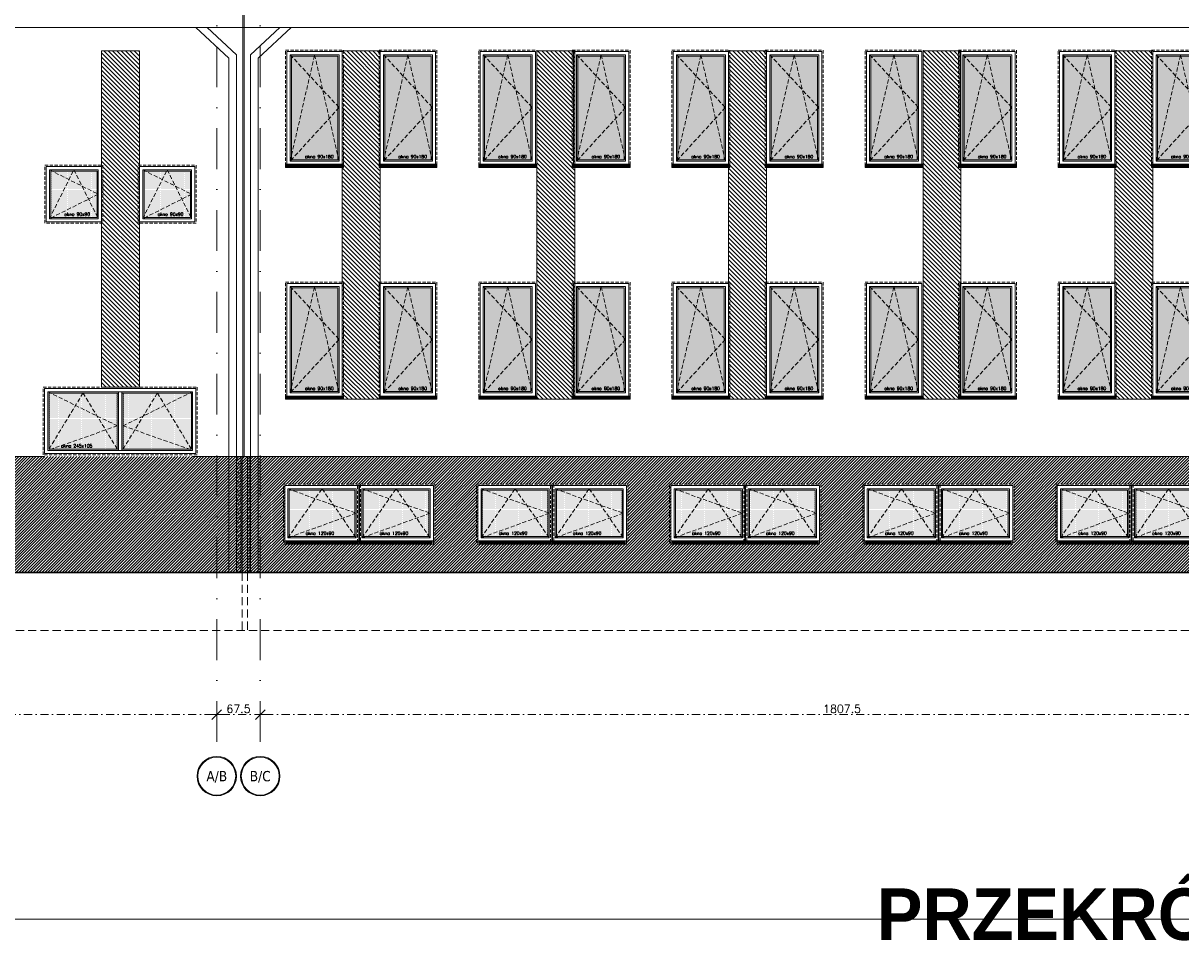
# Model space of a CAD drawing. Header units: millimetres. Extents: x 28291 to 177760, y -399809 to -170937.
# Tile 73 of 256: x 58636 to 60435, y -202936 to -201511. Entities that reach past the tile are written whole.
import ezdxf
from ezdxf.enums import TextEntityAlignment as Align

# ---------------------------------------------------------------- set-up
doc = ezdxf.new("R2010")
doc.units = ezdxf.units.MM
for name, pattern in [('CACHE', [9.525, 6.35, -3.175]), ('CARKOVANA', [7.5, 5, -2.5]), ('DASHDOT', [25.4, 12.7, -6.35, 0, -6.35]), ('HIDDEN', [9.525, 6.35, -3.175])]:
    doc.linetypes.add(name, pattern=pattern)
doc.layers.get('0').update_dxf_attribs({"lineweight": 0})
for name, color, linetype, lineweight, true_color in [('!! 0_ Istn-okna - wymienione', 9, 'Continuous', 13, 0x808080), ('!! 1_ELEWACJA KOLOR', 7, 'Continuous', 13, 0x6888bb), ('!! 2_ELEWACJA COKÓŁ', 9, 'Continuous', 13, 0x808080)]:
    doc.layers.add(name, color=color, linetype=linetype, lineweight=lineweight, true_color=true_color)
for name, color, linetype, lineweight in [('!! 0_ Istn-sciany', 3, 'Continuous', 30), ('!! 0_ Opis', 8, 'Continuous', 13), ('!! 0_ WIDOK ELEWACJA', 4, 'Continuous', 0), ('!! 0_Istn-cienka', 4, 'Continuous', 9), ('!! 0_Osie', 1, 'DASHDOT', 13), ('!! 1_Hatch dach', 252, 'Continuous', 5), ('!! 2_NOWE OKNA WIDOk - remont', 140, 'Continuous', 5), ('!! 2_posadzki winyle 2', 43, 'Continuous', 9), ('!! 2_TYNK OBRYS', 252, 'Continuous', 13), ('0-osie-liniA', 14, 'DASHDOT', 5), ('0-osie-tx', 66, 'Continuous', 9), ('Hatch', 4, 'Continuous', 5), ('Istn-okna', 6, 'Continuous', 13)]:
    doc.layers.add(name, color=color, linetype=linetype, lineweight=lineweight)
doc.layers.add('!! 0_ramki', color=66, linetype='Continuous', lineweight=9, plot=False)
doc.styles.add('STYLE10', font='arialbd.ttf')
doc.styles.add('TAHOMA', font='tahoma.ttf')
doc.styles.add('TXT', font='simplex.shx')
doc.dimstyles.new('DIM50', dxfattribs={"dimscale": 5, "dimtxt": 2.5, "dimasz": 1.5, "dimexe": 0, "dimexo": 0, "dimgap": 0.5, "dimtad": 1, "dimdec": 4, "dimrnd": 0.5, "dimdsep": 46, "dimtxsty": 'TXT', "dimblk1": 'TICK1', "dimblk2": 'TICK1', "dimsah": 1, "dimcen": 0, "dimse1": 1, "dimse2": 1, "dimclrd": 1, "dimclre": 7, "dimclrt": 9, "dimadec": 0, "dimazin": 0, "dimtfac": 1, "dimtdec": 4, "dimtmove": 2, "dimatfit": 3, "dimldrblk": 'TICK1', "dimfxl": 1, "dimtolj": 1, "dimarcsym": 0})
pattern_1 = [(315, (4038.4983, 39195.6034), (3.367596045, 3.367596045), [])]
pattern_2 = [(0, (-71731.4378, 218200.2286), (0.79375, 1.5875), [0, -1.5875])]

# ---------------------------------------------------------------- blocks, each defined once
blk = doc.blocks.new('okno 90x180')
at = {"layer": '!! 1_Hatch dach', "true_color": 0x575757}
h = blk.add_hatch(dxfattribs=at)
h.set_pattern_fill('DOTS', color=251)
h.set_pattern_definition([(0, (-9632.3096, -11392.1331), (0.79375, 1.5875), [0, -1.5875])])
h.paths.add_polyline_path([(9, -10), (81, -10), (81, -171), (9, -171)])
at = {"layer": '!! 2_posadzki winyle 2'}
h = blk.add_hatch(dxfattribs=at)
h.set_pattern_fill('ANSI31', color=252, scale=0.2)
h.paths.add_polyline_path([(0, -178), (90, -178), (90, -183), (0, -183)])
at = {"layer": '!! 0_ Istn-okna - wymienione', "linetype": 'CARKOVANA', "lineweight": 5}
blk.add_lwpolyline([(0, -1), (90, -1), (90, -180), (0, -180)], close=True, dxfattribs=at)
at = {"layer": '!! 0_ Istn-okna - wymienione'}
for points in [[(2, -3), (88, -3), (88, -178), (2, -178)], [(7, -8), (83, -8), (83, -173), (7, -173)], [(9, -10), (81, -10), (81, -171), (9, -171)], [(0, -178), (90, -178), (90, -183), (0, -183)]]:
    blk.add_lwpolyline(points, close=True, dxfattribs=at)
at = {"layer": '!! 1_Hatch dach', "color": 251, "linetype": 'CACHE', "true_color": 0x575757}
for points in [[(7, -173), (45, -8), (83, -173)], [(7, -8), (83, -90), (7, -173)]]:
    blk.add_lwpolyline(points, dxfattribs=at)
at = {"insert": (30.1, -163.6), "char_height": 5, "attachment_point": 1, "style": 'TXT'}
blk.add_mtext_dynamic_manual_height_columns('okno 90x180', width=52.63, gutter_width=75, heights=[0], dxfattribs=at)
blk = doc.blocks.new('okno 115x115')
at = {"layer": '!! 1_Hatch dach', "true_color": 0x575757}
h = blk.add_hatch(dxfattribs=at)
h.set_pattern_fill('DOTS', color=251, angle=360)
h.set_pattern_definition([(360, (-21873.4686, 1906.5186), (0.79375, 1.5875), [0, -1.5875])])
h.paths.add_polyline_path([(-12259.7, 13266.7), (-12157.7, 13266.7), (-12157.7, 13194.7), (-12259.7, 13194.7)])
h = blk.add_hatch(dxfattribs=at)
h.set_pattern_fill('ANSI31', color=251, scale=0.2, angle=360)
h.paths.add_polyline_path([(-12264.2, 13187.7), (-12153.2, 13187.7), (-12153.2, 13182.7), (-12264.2, 13182.7)])
at = {"layer": '!! 0_ Istn-okna - wymienione', "linetype": 'CARKOVANA', "lineweight": 5}
blk.add_lwpolyline([(-12268.7, 13275.7), (-12148.7, 13275.7), (-12148.7, 13185.7), (-12268.7, 13185.7)], close=True, dxfattribs=at)
at = {"layer": '!! 0_ Istn-okna - wymienione'}
for points in [[(-12266.7, 13273.7), (-12150.7, 13273.7), (-12150.7, 13187.7), (-12266.7, 13187.7)], [(-12261.7, 13268.7), (-12155.7, 13268.7), (-12155.7, 13192.7), (-12261.7, 13192.7)], [(-12259.7, 13266.7), (-12157.7, 13266.7), (-12157.7, 13194.7), (-12259.7, 13194.7)], [(-12266.7, 13187.7), (-12150.7, 13187.7), (-12150.7, 13182.7), (-12266.7, 13182.7)]]:
    blk.add_lwpolyline(points, close=True, dxfattribs=at)
at = {"layer": '!! 1_Hatch dach', "color": 251, "linetype": 'CACHE', "true_color": 0x575757}
for points in [[(-12261.7, 13192.7), (-12208.7, 13268.7), (-12155.7, 13192.7)], [(-12261.7, 13268.7), (-12155.7, 13230.7), (-12261.7, 13192.7)]]:
    blk.add_lwpolyline(points, dxfattribs=at)
at = {"insert": (-12234.1, 13202.1), "char_height": 5, "attachment_point": 1, "style": 'TXT'}
blk.add_mtext_dynamic_manual_height_columns('okno 120x90', width=52.63, gutter_width=75, heights=[0], dxfattribs=at)
blk = doc.blocks.new('*U80')
h = blk.add_hatch(color=256)
edge = h.paths.add_edge_path()
edge.add_arc((0, 0), 30.6, 0, 360)
edge = h.paths.add_edge_path(flags=17)
edge.add_arc((0, 0), 29.4, 0, 360)
for radius in [30.6, 29.4]:
    blk.add_circle((0, 0), radius)
at = {"style": 'TAHOMA', "flags": 8}
blk.add_attdef('ANSICHTSNUMMER', text='', height=16, dxfattribs=at).set_placement((0, 0), align=Align.MIDDLE_CENTER)
blk = doc.blocks.new('TICK1')
at = {"color": 2}
blk.add_line((-1, -1), (1, 1), dxfattribs=at)
at = {"color": 0}
for p, q in [((0, 0), (-1, 0)), ((0, -1.4), (0, 1.4))]:
    blk.add_line(p, q, dxfattribs=at)
blk = doc.blocks.new('*D3665')
at = {"color": 1, "lineweight": -2, "transparency": 16777216}
blk.add_line((57745.1, -202584.2), (58929.6, -202584.2), dxfattribs=at)
at = {"layer": 'DEFPOINTS', "color": 0, "transparency": 16777216}
for p in [(58937.1, -202584.2), (57737.6, -202649.3), (58937.1, -202649.3)]:
    blk.add_point(p, dxfattribs=at)
at = {"color": 1, "lineweight": -2, "transparency": 16777216, "xscale": 7.5, "yscale": 7.5, "zscale": 7.5, "rotation": 180}
blk.add_blockref('TICK1', (57737.6, -202584.2), dxfattribs=at)
at = {"color": 1, "lineweight": -2, "transparency": 16777216, "xscale": 7.5, "yscale": 7.5, "zscale": 7.5}
blk.add_blockref('TICK1', (58937.1, -202584.2), dxfattribs=at)
at = {"color": 9, "transparency": 16777216, "insert": (58337.3, -202575.4), "char_height": 12.5, "attachment_point": 5, "style": 'TXT'}
blk.add_mtext('\\A1;1199.5', dxfattribs=at)
blk = doc.blocks.new('*D3666')
at = {"color": 1, "lineweight": -2, "transparency": 16777216}
blk.add_line((58944.6, -202584.2), (58997.1, -202584.2), dxfattribs=at)
at = {"layer": 'DEFPOINTS', "color": 0, "transparency": 16777216}
for p in [(59004.6, -202584.2), (59004.6, -202584.2), (58937.1, -202649.3)]:
    blk.add_point(p, dxfattribs=at)
at = {"color": 1, "lineweight": -2, "transparency": 16777216, "xscale": 7.5, "yscale": 7.5, "zscale": 7.5, "rotation": 180}
blk.add_blockref('TICK1', (58937.1, -202584.2), dxfattribs=at)
at = {"color": 1, "lineweight": -2, "transparency": 16777216, "xscale": 7.5, "yscale": 7.5, "zscale": 7.5}
blk.add_blockref('TICK1', (59004.6, -202584.2), dxfattribs=at)
at = {"color": 9, "transparency": 16777216, "insert": (58970.8, -202575.4), "char_height": 12.5, "attachment_point": 5, "style": 'TXT'}
blk.add_mtext('\\A1;67.5', dxfattribs=at)
blk = doc.blocks.new('*D3667')
at = {"color": 1, "lineweight": -2, "transparency": 16777216}
blk.add_line((59012.1, -202584.2), (60804.6, -202584.2), dxfattribs=at)
at = {"layer": 'DEFPOINTS', "color": 0, "transparency": 16777216}
for p in [(59004.6, -202584.2), (60812.1, -202584.2), (60812.1, -202584.2)]:
    blk.add_point(p, dxfattribs=at)
at = {"color": 1, "lineweight": -2, "transparency": 16777216, "xscale": 7.5, "yscale": 7.5, "zscale": 7.5, "rotation": 180}
blk.add_blockref('TICK1', (59004.6, -202584.2), dxfattribs=at)
at = {"color": 1, "lineweight": -2, "transparency": 16777216, "xscale": 7.5, "yscale": 7.5, "zscale": 7.5}
blk.add_blockref('TICK1', (60812.1, -202584.2), dxfattribs=at)
at = {"color": 9, "transparency": 16777216, "insert": (59908.3, -202575.4), "char_height": 12.5, "attachment_point": 5, "style": 'TXT'}
blk.add_mtext('\\A1;1807.5', dxfattribs=at)
blk = doc.blocks.new('okno 90x90')
at = {"layer": '!! 1_Hatch dach', "true_color": 0x575757}
h = blk.add_hatch(dxfattribs=at)
h.set_pattern_fill('DOTS', color=251)
h.set_pattern_definition([(0, (-9634.3096, -11214.1331), (0.79375, 1.5875), [0, -1.5875])])
h.paths.add_polyline_path([(7, 79), (79, 79), (79, 7), (7, 7)])
at = {"layer": '!! 0_ Istn-okna - wymienione', "linetype": 'CARKOVANA', "lineweight": 5}
blk.add_lwpolyline([(-2, 88), (88, 88), (88, -2), (-2, -2)], close=True, dxfattribs=at)
at = {"layer": '!! 0_ Istn-okna - wymienione'}
for points in [[(0, 86), (86, 86), (86, 0), (0, 0)], [(5, 81), (81, 81), (81, 5), (5, 5)], [(7, 79), (79, 79), (79, 7), (7, 7)]]:
    blk.add_lwpolyline(points, close=True, dxfattribs=at)
at = {"layer": '!! 1_Hatch dach', "color": 251, "linetype": 'CACHE', "true_color": 0x575757}
for points in [[(5, 5), (43, 81), (81, 5)], [(5, 81), (81, 43), (5, 5)]]:
    blk.add_lwpolyline(points, dxfattribs=at)
at = {"insert": (28.1, 14.4), "char_height": 5, "attachment_point": 1, "style": 'TXT'}
blk.add_mtext_dynamic_manual_height_columns('okno 90x90', width=52.63, gutter_width=75, heights=[0], dxfattribs=at)
blk = doc.blocks.new('A$C64ed85a8')
at = {"layer": 'Hatch', "true_color": 0x575757}
h = blk.add_hatch(dxfattribs=at)
h.set_pattern_fill('DOTS', color=251)
h.set_pattern_definition(pattern_2)
h.paths.add_polyline_path([(118.5, 96), (10, 96), (9, 9), (117.5, 9)])
h = blk.add_hatch(dxfattribs=at)
h.set_pattern_fill('DOTS', color=251)
h.set_pattern_definition(pattern_2)
h.paths.add_polyline_path([(125.5, 96), (234, 96), (235, 9), (126.5, 9)])
at = {"layer": 'Hatch', "color": 251, "linetype": 'CACHE', "true_color": 0x575757}
for p, q in [((9.5, 98), (117.5, 45)), ((234.5, 98), (126.5, 45)), ((117.5, 45), (9.5, 7)), ((126.5, 45), (234.5, 7))]:
    blk.add_line(p, q, dxfattribs=at)
for points in [[(11.5, 9), (64.25, 96), (117.5, 9)], [(126.5, 9), (179.75, 96), (232.5, 9)]]:
    blk.add_lwpolyline(points, dxfattribs=at)
at = {"layer": 'Istn-okna', "linetype": 'CARKOVANA', "lineweight": 5}
for p, q in [((2.5, 105), (241.5, 105)), ((2.5, 0), (2.5, 105)), ((241.5, 105), (241.5, 0)), ((241.5, 0), (2.5, 0))]:
    blk.add_line(p, q, dxfattribs=at)
at = {"layer": 'Istn-okna'}
for p, q in [((4.5, 103), (239.5, 103)), ((4.5, 2), (4.5, 103)), ((9.5, 98), (234.5, 98)), ((9.5, 7), (9.5, 98)), ((11.5, 96), (119.5, 96)), ((11.5, 9), (11.5, 96)), ((124.5, 96), (232.5, 96)), ((234.5, 98), (234.5, 7)), ((239.5, 103), (239.5, 2)), ((239.5, 2), (4.5, 2)), ((234.5, 7), (9.5, 7)), ((119.5, 9), (11.5, 9)), ((232.5, 9), (124.5, 9))]:
    blk.add_line(p, q, dxfattribs=at)
for points in [[(117.5, 96), (117.5, 9)], [(119.5, 98), (119.5, 7)], [(124.5, 98), (124.5, 7)], [(126.5, 96), (126.5, 9)], [(232.5, 9), (232.5, 96)]]:
    blk.add_lwpolyline(points, dxfattribs=at)
at = {"style": 'TXT'}
blk.add_text('okno 245x105', height=5, dxfattribs=at).set_placement((30.08, 11.41))
blk = doc.blocks.new('BLOK OSIE ABC PD')
at = {"layer": '0-osie-liniA', "ltscale": 5}
for points in [[(58937.06735, -200656.87852), (58937.06735, -202649.32309)], [(59004.56735, -200656.87852), (59004.56735, -202649.32309)]]:
    blk.add_lwpolyline(points, dxfattribs=at)
at = {"layer": '0-osie-tx'}
ref = blk.add_blockref('*U80', (58937.06735, -202679.92309), dxfattribs=dict(at, rotation=180))
ref.add_attrib('ANSICHTSNUMMER', 'A/B', dxfattribs={"layer": '0', "height": 16, "style": 'TAHOMA', "flags": 8}).set_placement((58937.06735, -202679.92309), align=Align.MIDDLE_CENTER)
ref = blk.add_blockref('*U80', (59004.56735, -202679.92309), dxfattribs=dict(at, rotation=180))
ref.add_attrib('ANSICHTSNUMMER', 'B/C', dxfattribs={"layer": '0', "height": 16, "style": 'TAHOMA', "flags": 8}).set_placement((59004.56735, -202679.92309), align=Align.MIDDLE_CENTER)
dim = blk.add_aligned_dim(p1=(57737.56735, -202649.32309), p2=(58937.06735, -202649.32309), distance=65.13572, dimstyle='DIM50')
dim.commit()
dim.dimension.update_dxf_attribs({"geometry": '*D3665', "text_midpoint": (58337.31735, -202575.43737)})
for base, p1, p2, picture, middle in [((59004.56735, -202584.18737), (58937.06735, -202649.32309), (59004.56735, -202584.18737), '*D3666', (58970.81735, -202575.43737)), ((60812.06735, -202584.18737), (59004.56735, -202584.18737), (60812.06735, -202584.18737), '*D3667', (59908.31735, -202575.43737))]:
    dim = blk.add_linear_dim(base=base, p1=p1, p2=p2, angle=180, dimstyle='DIM50')
    dim.commit()
    dim.dimension.update_dxf_attribs({"geometry": picture, "text_midpoint": middle})

msp = doc.modelspace()

# ---------------------------------------------------------------- hatches: boundary and pattern name
at = {"layer": '!! 1_ELEWACJA KOLOR', "true_color": 0x4f5358}
h = msp.add_hatch(dxfattribs=at)
h.set_pattern_fill('ANSI31', color=251, scale=1.5, angle=-90)
h.set_pattern_definition(pattern_1)
h.paths.add_polyline_path([(58758.06735, -201553.74713), (58817.06735, -201553.74713), (58817.06735, -202075.96686), (58758.06735, -202075.96686)])
h = msp.add_hatch(dxfattribs=at)
h.set_pattern_fill('ANSI31', color=251, scale=1.5, angle=-90)
h.set_pattern_definition(pattern_1)
h.paths.add_polyline_path([(59132.06735, -201553.74713), (59191.06735, -201553.74713), (59191.06735, -202094.74713), (59132.06735, -202094.74713)])
h = msp.add_hatch(dxfattribs=at)
h.set_pattern_fill('ANSI31', color=251, scale=1.5, angle=-90)
h.set_pattern_definition(pattern_1)
h.paths.add_polyline_path([(59434.06735, -201553.74713), (59493.06735, -201553.74713), (59493.06735, -202094.74713), (59434.06735, -202094.74713)])
h = msp.add_hatch(dxfattribs=at)
h.set_pattern_fill('ANSI31', color=251, scale=1.5, angle=-90)
h.set_pattern_definition(pattern_1)
h.paths.add_polyline_path([(59732.06735, -201553.74713), (59791.06735, -201553.74713), (59791.06735, -202094.74713), (59732.06735, -202094.74713)])
h = msp.add_hatch(dxfattribs=at)
h.set_pattern_fill('ANSI31', color=251, scale=1.5, angle=-90)
h.set_pattern_definition(pattern_1)
h.paths.add_polyline_path([(60034.06735, -201553.74713), (60093.06735, -201553.74713), (60093.06735, -202094.74713), (60034.06735, -202094.74713)])
h = msp.add_hatch(dxfattribs=at)
h.set_pattern_fill('ANSI31', color=251, scale=1.5, angle=-90)
h.set_pattern_definition(pattern_1)
h.paths.add_polyline_path([(60332.06735, -201553.74713), (60391.06735, -201553.74713), (60391.06735, -202094.74713), (60332.06735, -202094.74713)])
at = {"layer": '!! 2_ELEWACJA COKÓŁ', "true_color": 0x2b2b2c}
h = msp.add_hatch(dxfattribs=at)
h.set_pattern_fill('ANSI31', color=250)
h.paths.add_polyline_path([(57710.56735, -202183.74713), (59001.56735, -202183.74713), (59001.56735, -202363.74713), (57710.56735, -202363.74713)])
h.paths.add_polyline_path([(58480.06735, -202226.74713), (58600.06735, -202226.74713), (58600.06735, -202316.74713), (58480.06735, -202316.74713)], flags=16)
h.paths.add_polyline_path([(58487.06735, -202233.74713), (58593.06735, -202233.74713), (58593.06735, -202309.74713), (58487.06735, -202309.74713)], flags=0)
h.paths.add_polyline_path([(58482.06735, -202228.74713), (58598.06735, -202228.74713), (58598.06735, -202314.74713), (58482.06735, -202314.74713)], flags=0)
h.paths.add_polyline_path([(58489.06735, -202235.74713), (58591.06735, -202235.74713), (58591.06735, -202307.74713), (58489.06735, -202307.74713)], flags=0)
h.paths.add_polyline_path([(58513.3951, -202306.5875), (58563.51415, -202306.5875), (58563.51415, -202299.0875), (58513.3951, -202299.0875)], flags=0)
edge = h.paths.add_edge_path(flags=0)
edge.add_line((58487.06735, -202309.74713), (58540.06735, -202233.74713))
edge.add_line((58540.06735, -202233.74713), (58593.06735, -202309.74713))
edge = h.paths.add_edge_path(flags=0)
edge.add_line((58487.06735, -202233.74713), (58593.06735, -202271.74713))
edge.add_line((58593.06735, -202271.74713), (58487.06735, -202309.74713))
h.paths.add_polyline_path([(58482.06735, -202314.74713), (58598.06735, -202314.74713), (58598.06735, -202319.74713), (58482.06735, -202319.74713)], flags=16)
h.paths.add_polyline_path([(58365.06735, -202226.74713), (58485.06735, -202226.74713), (58485.06735, -202316.74713), (58365.06735, -202316.74713)], flags=16)
h.paths.add_polyline_path([(58372.06735, -202233.74713), (58478.06735, -202233.74713), (58478.06735, -202309.74713), (58372.06735, -202309.74713)], flags=0)
h.paths.add_polyline_path([(58367.06735, -202228.74713), (58483.06735, -202228.74713), (58483.06735, -202314.74713), (58367.06735, -202314.74713)], flags=0)
h.paths.add_polyline_path([(58374.06735, -202235.74713), (58476.06735, -202235.74713), (58476.06735, -202307.74713), (58374.06735, -202307.74713)], flags=0)
h.paths.add_polyline_path([(58398.3951, -202306.5875), (58448.51415, -202306.5875), (58448.51415, -202299.0875), (58398.3951, -202299.0875)], flags=0)
edge = h.paths.add_edge_path(flags=0)
edge.add_line((58372.06735, -202309.74713), (58425.06735, -202233.74713))
edge.add_line((58425.06735, -202233.74713), (58478.06735, -202309.74713))
edge = h.paths.add_edge_path(flags=0)
edge.add_line((58372.06735, -202233.74713), (58478.06735, -202271.74713))
edge.add_line((58478.06735, -202271.74713), (58372.06735, -202309.74713))
h.paths.add_polyline_path([(58367.06735, -202314.74713), (58483.06735, -202314.74713), (58483.06735, -202319.74713), (58367.06735, -202319.74713)], flags=16)
h.paths.add_polyline_path([(58180.06735, -202226.74713), (58300.06735, -202226.74713), (58300.06735, -202316.74713), (58180.06735, -202316.74713)], flags=16)
h.paths.add_polyline_path([(58187.06735, -202233.74713), (58293.06735, -202233.74713), (58293.06735, -202309.74713), (58187.06735, -202309.74713)], flags=0)
h.paths.add_polyline_path([(58182.06735, -202228.74713), (58298.06735, -202228.74713), (58298.06735, -202314.74713), (58182.06735, -202314.74713)], flags=0)
h.paths.add_polyline_path([(58189.06735, -202235.74713), (58291.06735, -202235.74713), (58291.06735, -202307.74713), (58189.06735, -202307.74713)], flags=0)
h.paths.add_polyline_path([(58213.3951, -202306.5875), (58263.51415, -202306.5875), (58263.51415, -202299.0875), (58213.3951, -202299.0875)], flags=0)
edge = h.paths.add_edge_path(flags=0)
edge.add_line((58187.06735, -202309.74713), (58240.06735, -202233.74713))
edge.add_line((58240.06735, -202233.74713), (58293.06735, -202309.74713))
edge = h.paths.add_edge_path(flags=0)
edge.add_line((58187.06735, -202233.74713), (58293.06735, -202271.74713))
edge.add_line((58293.06735, -202271.74713), (58187.06735, -202309.74713))
h.paths.add_polyline_path([(58182.06735, -202314.74713), (58298.06735, -202314.74713), (58298.06735, -202319.74713), (58182.06735, -202319.74713)], flags=16)
h.paths.add_polyline_path([(58065.06735, -202226.74713), (58185.06735, -202226.74713), (58185.06735, -202316.74713), (58065.06735, -202316.74713)], flags=16)
h.paths.add_polyline_path([(58072.06735, -202233.74713), (58178.06735, -202233.74713), (58178.06735, -202309.74713), (58072.06735, -202309.74713)], flags=0)
h.paths.add_polyline_path([(58067.06735, -202228.74713), (58183.06735, -202228.74713), (58183.06735, -202314.74713), (58067.06735, -202314.74713)], flags=0)
h.paths.add_polyline_path([(58074.06735, -202235.74713), (58176.06735, -202235.74713), (58176.06735, -202307.74713), (58074.06735, -202307.74713)], flags=0)
h.paths.add_polyline_path([(58098.3951, -202306.5875), (58148.51415, -202306.5875), (58148.51415, -202299.0875), (58098.3951, -202299.0875)], flags=0)
edge = h.paths.add_edge_path(flags=0)
edge.add_line((58072.06735, -202309.74713), (58125.06735, -202233.74713))
edge.add_line((58125.06735, -202233.74713), (58178.06735, -202309.74713))
edge = h.paths.add_edge_path(flags=0)
edge.add_line((58072.06735, -202233.74713), (58178.06735, -202271.74713))
edge.add_line((58178.06735, -202271.74713), (58072.06735, -202309.74713))
h.paths.add_polyline_path([(58067.06735, -202314.74713), (58183.06735, -202314.74713), (58183.06735, -202319.74713), (58067.06735, -202319.74713)], flags=16)
h.paths.add_polyline_path([(57880.06735, -202226.74713), (58000.06735, -202226.74713), (58000.06735, -202316.74713), (57880.06735, -202316.74713)], flags=16)
h.paths.add_polyline_path([(57887.06735, -202233.74713), (57993.06735, -202233.74713), (57993.06735, -202309.74713), (57887.06735, -202309.74713)], flags=0)
h.paths.add_polyline_path([(57882.06735, -202228.74713), (57998.06735, -202228.74713), (57998.06735, -202314.74713), (57882.06735, -202314.74713)], flags=0)
h.paths.add_polyline_path([(57889.06735, -202235.74713), (57991.06735, -202235.74713), (57991.06735, -202307.74713), (57889.06735, -202307.74713)], flags=0)
h.paths.add_polyline_path([(57913.3951, -202306.5875), (57963.51415, -202306.5875), (57963.51415, -202299.0875), (57913.3951, -202299.0875)], flags=0)
edge = h.paths.add_edge_path(flags=0)
edge.add_line((57887.06735, -202309.74713), (57940.06735, -202233.74713))
edge.add_line((57940.06735, -202233.74713), (57993.06735, -202309.74713))
edge = h.paths.add_edge_path(flags=0)
edge.add_line((57887.06735, -202233.74713), (57993.06735, -202271.74713))
edge.add_line((57993.06735, -202271.74713), (57887.06735, -202309.74713))
h.paths.add_polyline_path([(57882.06735, -202314.74713), (57998.06735, -202314.74713), (57998.06735, -202319.74713), (57882.06735, -202319.74713)], flags=16)
h.paths.add_polyline_path([(57765.06735, -202226.74713), (57885.06735, -202226.74713), (57885.06735, -202316.74713), (57765.06735, -202316.74713)], flags=16)
h.paths.add_polyline_path([(57772.06735, -202233.74713), (57878.06735, -202233.74713), (57878.06735, -202309.74713), (57772.06735, -202309.74713)], flags=0)
h.paths.add_polyline_path([(57767.06735, -202228.74713), (57883.06735, -202228.74713), (57883.06735, -202314.74713), (57767.06735, -202314.74713)], flags=0)
h.paths.add_polyline_path([(57774.06735, -202235.74713), (57876.06735, -202235.74713), (57876.06735, -202307.74713), (57774.06735, -202307.74713)], flags=0)
h.paths.add_polyline_path([(57798.3951, -202306.5875), (57848.51415, -202306.5875), (57848.51415, -202299.0875), (57798.3951, -202299.0875)], flags=0)
edge = h.paths.add_edge_path(flags=0)
edge.add_line((57772.06735, -202309.74713), (57825.06735, -202233.74713))
edge.add_line((57825.06735, -202233.74713), (57878.06735, -202309.74713))
edge = h.paths.add_edge_path(flags=0)
edge.add_line((57772.06735, -202233.74713), (57878.06735, -202271.74713))
edge.add_line((57878.06735, -202271.74713), (57772.06735, -202309.74713))
h.paths.add_polyline_path([(57767.06735, -202314.74713), (57883.06735, -202314.74713), (57883.06735, -202319.74713), (57767.06735, -202319.74713)], flags=16)
h = msp.add_hatch(dxfattribs=at)
h.set_pattern_fill('ANSI31', color=250)
h.paths.add_polyline_path([(60780.56735, -202183.74713), (59001.56735, -202183.74713), (59001.56735, -202363.74713), (60780.56735, -202363.74713), (60780.56735, -202358.74713), (60769.56735, -202358.74713), (60769.56735, -202318.74713), (60543.07394, -202318.74713), (60543.07394, -202226.74713), (60658.07394, -202226.74713), (60769.56735, -202226.74713), (60769.56735, -202218.74713), (60755.4202, -202218.74713), (60755.4202, -202214.8319), (60780.56735, -202214.8319)])
h.paths.add_polyline_path([(59758.07394, -202226.74713), (59875.07394, -202226.74713), (59875.07394, -202318.74713), (59643.07394, -202318.74713), (59643.07394, -202226.74713)], flags=16)
h.paths.add_polyline_path([(59756.07394, -202228.74713), (59756.07394, -202314.74713), (59645.07394, -202314.74713), (59645.07394, -202228.74713)], flags=0)
h.paths.add_polyline_path([(59751.07394, -202233.74713), (59751.07394, -202309.74713), (59650.07394, -202309.74713), (59650.07394, -202233.74713)], flags=0)
h.paths.add_polyline_path([(59700.57394, -202233.74713), (59701.90289, -202235.74713), (59749.07394, -202235.74713), (59749.07394, -202270.99465), (59751.07394, -202271.74713), (59749.07394, -202272.4996), (59749.07394, -202306.73722), (59749.745, -202307.74713), (59655.38973, -202307.74713), (59650.07394, -202309.74713), (59652.07394, -202306.73722), (59652.07394, -202234.4996), (59655.38973, -202235.74713), (59699.245, -202235.74713)], flags=0)
h.paths.add_polyline_path([(59760.07394, -202228.74713), (59871.07394, -202228.74713), (59871.07394, -202314.74713), (59760.07394, -202314.74713)], flags=0)
h.paths.add_polyline_path([(59765.07394, -202233.74713), (59866.07394, -202233.74713), (59866.07394, -202309.74713), (59765.07394, -202309.74713)], flags=0)
h.paths.add_polyline_path([(59770.38973, -202235.74713), (59814.245, -202235.74713), (59815.57394, -202233.74713), (59816.90289, -202235.74713), (59864.07394, -202235.74713), (59864.07394, -202270.99465), (59866.07394, -202271.74713), (59864.07394, -202272.4996), (59864.07394, -202306.73722), (59864.745, -202307.74713), (59770.38973, -202307.74713), (59765.07394, -202309.74713), (59767.07394, -202306.73722), (59767.07394, -202234.4996)], flags=0)
h.paths.add_polyline_path([(59575.07394, -202318.74713), (59343.07394, -202318.74713), (59343.07394, -202226.74713), (59458.07394, -202226.74713), (59575.07394, -202226.74713)], flags=16)
h.paths.add_polyline_path([(59571.07394, -202228.74713), (59571.07394, -202314.74713), (59460.07394, -202314.74713), (59460.07394, -202228.74713)], flags=0)
h.paths.add_polyline_path([(59566.07394, -202233.74713), (59566.07394, -202309.74713), (59465.07394, -202309.74713), (59465.07394, -202233.74713)], flags=0)
h.paths.add_polyline_path([(59564.07394, -202235.74713), (59564.07394, -202270.99465), (59566.07394, -202271.74713), (59564.07394, -202272.4996), (59564.07394, -202306.73722), (59564.745, -202307.74713), (59470.38973, -202307.74713), (59465.07394, -202309.74713), (59467.07394, -202306.73722), (59467.07394, -202234.4996), (59470.38973, -202235.74713), (59514.245, -202235.74713), (59515.57394, -202233.74713), (59516.90289, -202235.74713)], flags=0)
h.paths.add_polyline_path([(59456.07394, -202228.74713), (59456.07394, -202314.74713), (59345.07394, -202314.74713), (59345.07394, -202228.74713)], flags=0)
h.paths.add_polyline_path([(59451.07394, -202233.74713), (59451.07394, -202309.74713), (59350.07394, -202309.74713), (59350.07394, -202233.74713)], flags=0)
h.paths.add_polyline_path([(59943.07394, -202226.74713), (60058.07394, -202226.74713), (60175.07394, -202226.74713), (60175.07394, -202318.74713), (59943.07394, -202318.74713)], flags=16)
h.paths.add_polyline_path([(59449.07394, -202235.74713), (59449.07394, -202270.99465), (59451.07394, -202271.74713), (59449.07394, -202272.4996), (59449.07394, -202306.73722), (59449.745, -202307.74713), (59355.38973, -202307.74713), (59350.07394, -202309.74713), (59352.07394, -202306.73722), (59352.07394, -202234.4996), (59355.38973, -202235.74713), (59399.245, -202235.74713), (59400.57394, -202233.74713), (59401.90289, -202235.74713)], flags=0)
h.paths.add_polyline_path([(59945.07394, -202228.74713), (60056.07394, -202228.74713), (60056.07394, -202314.74713), (59945.07394, -202314.74713)], flags=0)
h.paths.add_polyline_path([(59950.07394, -202233.74713), (60051.07394, -202233.74713), (60051.07394, -202309.74713), (59950.07394, -202309.74713)], flags=0)
h.paths.add_polyline_path([(59952.07394, -202234.4996), (59955.38973, -202235.74713), (59999.245, -202235.74713), (60000.57394, -202233.74713), (60001.90289, -202235.74713), (60049.07394, -202235.74713), (60049.07394, -202270.99465), (60051.07394, -202271.74713), (60049.07394, -202272.4996), (60049.07394, -202306.73722), (60049.745, -202307.74713), (59955.38973, -202307.74713), (59950.07394, -202309.74713), (59952.07394, -202306.73722)], flags=0)
h.paths.add_polyline_path([(60060.07394, -202228.74713), (60171.07394, -202228.74713), (60171.07394, -202314.74713), (60060.07394, -202314.74713)], flags=0)
h.paths.add_polyline_path([(60065.07394, -202233.74713), (60166.07394, -202233.74713), (60166.07394, -202309.74713), (60065.07394, -202309.74713)], flags=0)
h.paths.add_polyline_path([(60067.07394, -202234.4996), (60070.38973, -202235.74713), (60114.245, -202235.74713), (60115.57394, -202233.74713), (60116.90289, -202235.74713), (60164.07394, -202235.74713), (60164.07394, -202270.99465), (60166.07394, -202271.74713), (60164.07394, -202272.4996), (60164.07394, -202306.73722), (60164.745, -202307.74713), (60070.38973, -202307.74713), (60065.07394, -202309.74713), (60067.07394, -202306.73722)], flags=0)
h.paths.add_polyline_path([(59275.07394, -202318.74713), (59043.07394, -202318.74713), (59043.07394, -202226.74713), (59158.07394, -202226.74713), (59275.07394, -202226.74713)], flags=16)
h.paths.add_polyline_path([(59271.07394, -202228.74713), (59271.07394, -202314.74713), (59160.07394, -202314.74713), (59160.07394, -202228.74713)], flags=0)
h.paths.add_polyline_path([(59266.07394, -202233.74713), (59266.07394, -202309.74713), (59165.07394, -202309.74713), (59165.07394, -202233.74713)], flags=0)
h.paths.add_polyline_path([(59264.07394, -202235.74713), (59264.07394, -202270.99465), (59266.07394, -202271.74713), (59264.07394, -202272.4996), (59264.07394, -202306.73722), (59264.745, -202307.74713), (59170.38973, -202307.74713), (59165.07394, -202309.74713), (59167.07394, -202306.73722), (59167.07394, -202234.4996), (59170.38973, -202235.74713), (59214.245, -202235.74713), (59215.57394, -202233.74713), (59216.90289, -202235.74713)], flags=0)
h.paths.add_polyline_path([(59156.07394, -202228.74713), (59156.07394, -202314.74713), (59045.07394, -202314.74713), (59045.07394, -202228.74713)], flags=0)
h.paths.add_polyline_path([(59151.07394, -202233.74713), (59151.07394, -202309.74713), (59050.07394, -202309.74713), (59050.07394, -202233.74713)], flags=0)
h.paths.add_polyline_path([(60243.07394, -202226.74713), (60358.07394, -202226.74713), (60475.07394, -202226.74713), (60475.07394, -202318.74713), (60243.07394, -202318.74713)], flags=16)
h.paths.add_polyline_path([(59149.07394, -202235.74713), (59149.07394, -202270.99465), (59151.07394, -202271.74713), (59149.07394, -202272.4996), (59149.07394, -202306.73722), (59149.745, -202307.74713), (59055.38973, -202307.74713), (59050.07394, -202309.74713), (59052.07394, -202306.73722), (59052.07394, -202234.4996), (59055.38973, -202235.74713), (59099.245, -202235.74713), (59100.57394, -202233.74713), (59101.90289, -202235.74713)], flags=0)
h.paths.add_polyline_path([(60245.07394, -202228.74713), (60356.07394, -202228.74713), (60356.07394, -202314.74713), (60245.07394, -202314.74713)], flags=0)
h.paths.add_polyline_path([(60250.07394, -202233.74713), (60351.07394, -202233.74713), (60351.07394, -202309.74713), (60250.07394, -202309.74713)], flags=0)
h.paths.add_polyline_path([(60252.07394, -202234.4996), (60255.38973, -202235.74713), (60299.245, -202235.74713), (60300.57394, -202233.74713), (60301.90289, -202235.74713), (60349.07394, -202235.74713), (60349.07394, -202270.99465), (60351.07394, -202271.74713), (60349.07394, -202272.4996), (60349.07394, -202306.73722), (60349.745, -202307.74713), (60255.38973, -202307.74713), (60250.07394, -202309.74713), (60252.07394, -202306.73722)], flags=0)
h.paths.add_polyline_path([(60360.07394, -202228.74713), (60471.07394, -202228.74713), (60471.07394, -202314.74713), (60360.07394, -202314.74713)], flags=0)
h.paths.add_polyline_path([(60365.07394, -202233.74713), (60466.07394, -202233.74713), (60466.07394, -202309.74713), (60365.07394, -202309.74713)], flags=0)
h.paths.add_polyline_path([(60367.07394, -202234.4996), (60370.38973, -202235.74713), (60414.245, -202235.74713), (60415.57394, -202233.74713), (60416.90289, -202235.74713), (60464.07394, -202235.74713), (60464.07394, -202270.99465), (60466.07394, -202271.74713), (60464.07394, -202272.4996), (60464.07394, -202306.73722), (60464.745, -202307.74713), (60370.38973, -202307.74713), (60365.07394, -202309.74713), (60367.07394, -202306.73722)], flags=0)
h.paths.add_polyline_path([(60388.9017, -202306.5875), (60438.06836, -202306.5875), (60438.06836, -202299.0875), (60388.9017, -202299.0875)], flags=8)
h.paths.add_polyline_path([(60273.9017, -202306.5875), (60323.06836, -202306.5875), (60323.06836, -202299.0875), (60273.9017, -202299.0875)], flags=8)
h.paths.add_polyline_path([(60088.9017, -202306.5875), (60138.06836, -202306.5875), (60138.06836, -202299.0875), (60088.9017, -202299.0875)], flags=8)
h.paths.add_polyline_path([(59973.9017, -202306.5875), (60023.06836, -202306.5875), (60023.06836, -202299.0875), (59973.9017, -202299.0875)], flags=8)
h.paths.add_polyline_path([(59788.9017, -202306.5875), (59838.06836, -202306.5875), (59838.06836, -202299.0875), (59788.9017, -202299.0875)], flags=8)
h.paths.add_polyline_path([(59673.9017, -202306.5875), (59723.06836, -202306.5875), (59723.06836, -202299.0875), (59673.9017, -202299.0875)], flags=8)
h.paths.add_polyline_path([(59488.9017, -202306.5875), (59538.06836, -202306.5875), (59538.06836, -202299.0875), (59488.9017, -202299.0875)], flags=8)
h.paths.add_polyline_path([(59373.9017, -202306.5875), (59423.06836, -202306.5875), (59423.06836, -202299.0875), (59373.9017, -202299.0875)], flags=8)
h.paths.add_polyline_path([(59188.9017, -202306.5875), (59238.06836, -202306.5875), (59238.06836, -202299.0875), (59188.9017, -202299.0875)], flags=8)
h.paths.add_polyline_path([(59073.9017, -202306.5875), (59123.06836, -202306.5875), (59123.06836, -202299.0875), (59073.9017, -202299.0875)], flags=8)
at = {"layer": '!! 2_posadzki winyle 2'}
h = msp.add_hatch(dxfattribs=at)
h.set_pattern_fill('ANGLE', color=256)
h.set_pattern_definition([(0, (0, 0), (0, 6.985), [5.08, -1.905]), (90, (0, 0), (-6.985, 4e-16), [5.08, -1.905])])
h.paths.add_polyline_path([(58989.56735, -202183.74713), (58984.56735, -202183.74713), (58984.56735, -202363.74713), (58989.56735, -202363.74713)])
h.paths.add_polyline_path([(58976.56735, -202183.74713), (58967.56735, -202183.74713), (58967.56735, -202363.74713), (58976.56735, -202363.74713)])

# ---------------------------------------------------------------- linework, layer by layer
at = {"layer": '!! 0_ Istn-sciany'}
msp.add_lwpolyline([(60780.56735, -202363.74713), (57705.56735, -202363.74713)], dxfattribs=at)
at = {"layer": '!! 0_ WIDOK ELEWACJA'}
for p, q in [((58977.56735, -200879.74713), (58977.56735, -202183.74713)), ((58979.56735, -200879.74713), (58979.56735, -202183.74713)), ((58955.56735, -201565.18566), (58955.56735, -202363.74713)), ((58967.56735, -201559.97214), (58967.56735, -202363.74713)), ((58989.56735, -201559.97214), (58989.56735, -202363.74713)), ((59001.56735, -201565.18566), (59001.56735, -202363.74713))]:
    msp.add_line(p, q, dxfattribs=at)
for points in [[(60924.05721, -201517.33589), (57620.56735, -201517.33589)], [(58955.56735, -201565.18566), (58904.31564, -201517.33589)], [(58967.56735, -201559.97214), (58921.89982, -201517.33589)], [(58989.56735, -201559.97214), (59035.23487, -201517.33589)], [(59001.56735, -201565.18566), (59052.81906, -201517.33589)], [(58669.56735, -202183.74713), (57705.56735, -202183.74713)], [(60780.56735, -202183.74713), (58899.56735, -202183.74713)], [(58976.56735, -202183.74713), (58976.56735, -202363.74713)], [(58984.56735, -202183.74713), (58984.56735, -202363.74713)]]:
    msp.add_lwpolyline(points, dxfattribs=at)
at = {"layer": '!! 0_Istn-cienka', "linetype": 'HIDDEN', "ltscale": 2}
for points in [[(58976.56735, -202363.74713), (58976.56735, -202453.74713)], [(58984.56735, -202363.74713), (58984.56735, -202453.74713)], [(57710.56735, -202453.74713), (60780.56735, -202453.74713)]]:
    msp.add_lwpolyline(points, dxfattribs=at)
at = {"layer": '!! 0_ramki'}
msp.add_lwpolyline([(57458.92604, -200541.22215), (64582.1521, -200541.22215), (64582.1521, -202902.02336), (57458.92604, -202902.02336)], close=True, dxfattribs=at)
at = {"layer": '!! 2_TYNK OBRYS'}
for points in [[(58758.06735, -201553.74713), (58817.06735, -201553.74713), (58817.06735, -202075.96686), (58758.06735, -202075.96686)], [(59132.06735, -201553.74713), (59191.06735, -201553.74713), (59191.06735, -202094.74713), (59132.06735, -202094.74713)], [(59434.06735, -201553.74713), (59493.06735, -201553.74713), (59493.06735, -202094.74713), (59434.06735, -202094.74713)], [(59732.06735, -201553.74713), (59791.06735, -201553.74713), (59791.06735, -202094.74713), (59732.06735, -202094.74713)], [(60034.06735, -201553.74713), (60093.06735, -201553.74713), (60093.06735, -202094.74713), (60034.06735, -202094.74713)], [(60332.06735, -201553.74713), (60391.06735, -201553.74713), (60391.06735, -202094.74713), (60332.06735, -202094.74713)]]:
    msp.add_lwpolyline(points, close=True, dxfattribs=at)

# ---------------------------------------------------------------- block references
at = {"layer": '!! 0_Osie'}
msp.add_blockref('BLOK OSIE ABC PD', (0, 0), dxfattribs=at)
at = {"layer": '!! 2_NOWE OKNA WIDOk - remont'}
for name, p in [('okno 90x180', (59044.06735, -201551.74713)), ('okno 90x180', (59189.06735, -201551.74713)), ('okno 90x180', (59344.06735, -201551.74713)), ('okno 90x180', (59489.06735, -201551.74713)), ('okno 90x180', (59644.06735, -201551.74713)), ('okno 90x180', (59789.06735, -201551.74713)), ('okno 90x180', (59944.06735, -201551.74713)), ('okno 90x180', (60089.06735, -201551.74713)), ('okno 90x180', (60244.06735, -201551.74713)), ('okno 90x180', (60389.06735, -201551.74713)), ('okno 90x90', (58672.06735, -201819.25109)), ('okno 90x90', (58817.06735, -201819.25109)), ('okno 90x180', (59044.06735, -201911.74713)), ('okno 90x180', (59189.06735, -201911.74713)), ('okno 90x180', (59344.06735, -201911.74713)), ('okno 90x180', (59489.06735, -201911.74713)), ('okno 90x180', (59644.06735, -201911.74713)), ('okno 90x180', (59789.06735, -201911.74713)), ('okno 90x180', (59944.06735, -201911.74713)), ('okno 90x180', (60089.06735, -201911.74713)), ('okno 90x180', (60244.06735, -201911.74713)), ('okno 90x180', (60389.06735, -201911.74713)), ('okno 115x115', (71309.23296, -215502.3989)), ('okno 115x115', (71424.23296, -215502.3989)), ('okno 115x115', (71609.23296, -215502.3989)), ('okno 115x115', (71724.23296, -215502.3989)), ('okno 115x115', (71909.23296, -215502.3989)), ('okno 115x115', (72024.23296, -215502.3989)), ('okno 115x115', (72209.23296, -215502.3989)), ('okno 115x115', (72324.23296, -215502.3989)), ('okno 115x115', (72509.23296, -215502.3989)), ('okno 115x115', (72624.23296, -215502.3989))]:
    msp.add_blockref(name, p, dxfattribs=at)
msp.add_blockref('A$C64ed85a8', (58665.06735, -202180.96686))

# ---------------------------------------------------------------- texts
at = {"layer": '!! 0_ Opis', "style": 'STYLE10', "width": 0.95}
msp.add_text('PRZEKRÓJ 3', height=80, dxfattribs=at).set_placement((59962.36219, -202934.26225))

doc.saveas('drawing.dxf')
